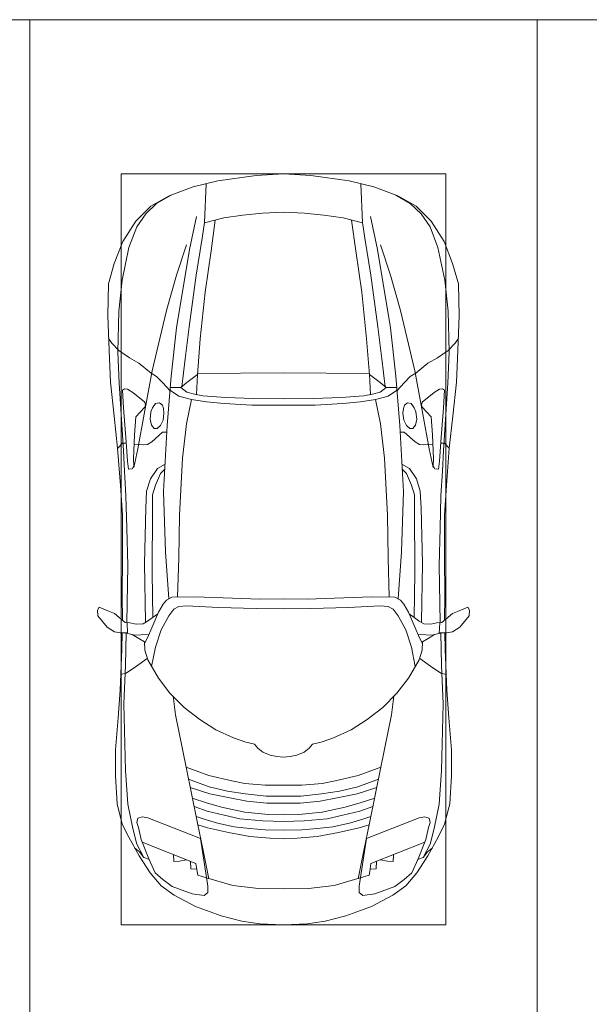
# Model space of a CAD drawing. Header units: millimetres. Extents: x -32229 to 192519, y -13689 to 125138.
# Tile 232 of 256: x 57485 to 60292, y 99459 to 104310. Entities that reach past the tile are written whole.
import ezdxf

# ---------------------------------------------------------------- set-up
doc = ezdxf.new("R2010")
doc.units = ezdxf.units.MM
for name, color, linetype, lineweight in [('A-DETL-GENF-OTLN', 7, 'Continuous', 18), ('C-PRKG-____-OTLN', 7, 'Continuous', 18), ('E-CABL-TRAY-OTLN', 7, 'Continuous', 18)]:
    doc.layers.add(name, color=color, linetype=linetype, lineweight=lineweight)

# ---------------------------------------------------------------- blocks, each defined once
blk = doc.blocks.new('АР_Машиноместо - 4900x2400_М__5300х2500_-V17--01 ЭЛ')
at = {"layer": 'C-PRKG-____-OTLN', "color": 253, "lineweight": 13, "true_color": 0xaaaaaa}
blk.add_line((2500, 0), (2500, -5259.8), dxfattribs=at)
blk = doc.blocks.new('АР_Машиноместо - 4900x2400_М__5300х2500_-3113489--01 ЭЛ')
at = {"layer": 'A-DETL-GENF-OTLN', "color": 253, "lineweight": 13, "true_color": 0xaaaaaa}
for p, q in [((927, 4466.6), (804.4, 4436.7)), ((1114.6, 4493), (927, 4466.6)), ((1250, 4500), (1114.6, 4493)), ((1250, 4500), (1385.4, 4493)), ((1385.4, 4493), (1573, 4466.6)), ((1573, 4466.6), (1695.6, 4436.7)), ((804.4, 4436.7), (686, 4391.6)), ((861.2, 4260.3), (869.3, 4451.1)), ((1638.8, 4260.3), (1630.7, 4451.1)), ((1695.6, 4436.7), (1814, 4391.6)), ((686, 4391.6), (596.3, 4340.6)), ((1814, 4391.6), (1903.7, 4340.6)), ((596.3, 4340.6), (522.5, 4267.9)), ((1903.7, 4340.6), (1977.5, 4267.9)), ((955.5, 4283.9), (861, 4259.4)), ((914, 4272.5), (893.6, 4121.6)), ((1050.4, 4297.3), (955.5, 4283.9)), ((1146, 4306.7), (1050.4, 4297.3)), ((1250, 4312), (1146, 4306.7)), ((1250, 4312), (1354, 4306.7)), ((1354, 4306.7), (1449.6, 4297.3)), ((1449.6, 4297.3), (1544.5, 4283.9)), ((1544.5, 4283.9), (1639, 4259.4)), ((1586, 4272.5), (1606.4, 4121.6)), ((522.5, 4267.9), (458.6, 4167)), ((1977.5, 4267.9), (2041.4, 4167)), ((458.6, 4167), (416.4, 4059.2)), ((2041.4, 4167), (2083.6, 4059.2)), ((893.6, 4121.6), (863.9, 3917.5)), ((1606.4, 4121.6), (1636.1, 3917.5)), ((416.4, 4059.2), (387.4, 3958.4)), ((2083.6, 4059.2), (2112.6, 3958.4)), ((387.4, 3958.4), (384, 3802.9)), ((2112.6, 3958.4), (2116, 3802.9)), ((863.9, 3917.5), (840.1, 3687.8)), ((1636.1, 3917.5), (1659.9, 3687.8)), ((384, 3802.9), (390.2, 3630)), ((2116, 3802.9), (2109.8, 3630)), ((403.8, 3665.5), (388.1, 3688.4)), ((840.1, 3687.8), (826.6, 3509.6)), ((1659.9, 3687.8), (1673.4, 3509.6)), ((2096.2, 3665.5), (2111.9, 3688.4)), ((438.6, 3629.8), (403.8, 3665.5)), ((2061.4, 3629.8), (2096.2, 3665.5)), ((390.2, 3630), (397.1, 3474.2)), ((491.4, 3594.2), (438.6, 3629.8)), ((537.9, 3567), (491.4, 3594.2)), ((1962.1, 3567), (2008.6, 3594.2)), ((2008.6, 3594.2), (2061.4, 3629.8)), ((2109.8, 3630), (2102.9, 3474.2)), ((598.3, 3518.6), (537.9, 3567)), ((1901.7, 3518.6), (1962.1, 3567)), ((624.9, 3501.2), (598.3, 3518.6)), ((654.7, 3470.4), (624.9, 3501.2)), ((676.4, 3260.1), (695.7, 3502.8)), ((773.2, 3472.4), (825.6, 3512.1)), ((825.6, 3512.1), (821, 3413)), ((1250, 3520.1), (827.2, 3517.2)), ((1250, 3520.1), (1672.8, 3517.2)), ((1674.4, 3512.1), (1679, 3413)), ((1726.8, 3472.4), (1674.4, 3512.1)), ((1823.6, 3260.1), (1804.3, 3502.8)), ((1845.3, 3470.4), (1875.1, 3501.2)), ((1875.1, 3501.2), (1901.7, 3518.6)), ((397.1, 3474.2), (415.7, 3305.9)), ((690.2, 3433.7), (654.7, 3470.4)), ((744.1, 3447.2), (691.3, 3447.2)), ((773, 3424.2), (744.1, 3447.2)), ((744.3, 3447), (773.2, 3472.4)), ((1755.7, 3447), (1726.8, 3472.4)), ((1727, 3424.2), (1755.7, 3447)), ((1755.7, 3447.2), (1808.7, 3447.2)), ((1809.8, 3433.7), (1845.3, 3470.4)), ((2102.9, 3474.2), (2084.3, 3305.9)), ((456.6, 3434.5), (466.2, 3441.1)), ((462.2, 3347.3), (456.6, 3434.5)), ((466.2, 3441.1), (481.5, 3439.1)), ((481.5, 3439.1), (508, 3422.8)), ((508, 3422.8), (566.8, 3375.1)), ((811.1, 3414.8), (773, 3424.2)), ((853.3, 3407.2), (811.1, 3414.8)), ((965.3, 3397.8), (853.3, 3407.2)), ((1102.5, 3394.3), (965.3, 3397.8)), ((1397.5, 3394.3), (1534.7, 3397.8)), ((1534.7, 3397.8), (1646.7, 3407.2)), ((1646.7, 3407.2), (1688.9, 3414.8)), ((1688.9, 3414.8), (1727, 3424.2)), ((1992, 3422.8), (1933.2, 3375.1)), ((2018.5, 3439.1), (1992, 3422.8)), ((2033.8, 3441.1), (2018.5, 3439.1)), ((2043.4, 3434.5), (2033.8, 3441.1)), ((2037.8, 3347.3), (2043.4, 3434.5)), ((474.8, 3179.9), (462.2, 3347.3)), ((564.6, 3349.7), (522.2, 3303.2)), ((569.7, 3360.7), (564.6, 3349.7)), ((566.8, 3375.1), (569.7, 3360.7)), ((605.2, 3346.8), (620, 3369.3)), ((620, 3369.3), (638.7, 3372.5)), ((638.7, 3372.5), (654.1, 3360.7)), ((654.1, 3360.7), (658.7, 3344.5)), ((1250, 3391.3), (1102.5, 3394.3)), ((1250, 3391.3), (1397.5, 3394.3)), ((1845.9, 3360.7), (1841.3, 3344.5)), ((1861.3, 3372.5), (1845.9, 3360.7)), ((1880, 3369.3), (1861.3, 3372.5)), ((1894.8, 3346.8), (1880, 3369.3)), ((1933.2, 3375.1), (1930.3, 3360.7)), ((1930.3, 3360.7), (1935.4, 3349.7)), ((1935.4, 3349.7), (1977.8, 3303.2)), ((2025.2, 3179.9), (2037.8, 3347.3)), ((415.7, 3305.9), (432.8, 3149.3)), ((522.2, 3303.2), (515.3, 3213.7)), ((593.6, 3292.5), (597.1, 3327.4)), ((597.1, 3327.4), (605.2, 3346.8)), ((661.1, 3321.2), (657.2, 3286.3)), ((658.7, 3344.5), (661.1, 3321.2)), ((1841.3, 3344.5), (1838.9, 3321.2)), ((1838.9, 3321.2), (1842.8, 3286.3)), ((1902.9, 3327.4), (1894.8, 3346.8)), ((1906.4, 3292.5), (1902.9, 3327.4)), ((1977.8, 3303.2), (1984.7, 3213.7)), ((2084.3, 3305.9), (2067.1, 3148.3)), ((599.8, 3262.3), (593.6, 3292.5)), ((612.1, 3245.7), (599.8, 3262.3)), ((643.2, 3259.9), (626.8, 3246.1)), ((657.2, 3286.3), (643.2, 3259.9)), ((659.3, 2936), (676.4, 3260.1)), ((1840.7, 2936), (1823.6, 3260.1)), ((1842.8, 3286.3), (1856.8, 3259.9)), ((1856.8, 3259.9), (1873.2, 3246.1)), ((1887.9, 3245.7), (1900.2, 3262.3)), ((1900.2, 3262.3), (1906.4, 3292.5)), ((515.3, 3213.7), (510.9, 3094.6)), ((654.5, 3228.1), (601.7, 3179.4)), ((626.8, 3246.1), (612.1, 3245.7)), ((674.6, 3227.6), (654.5, 3228.1)), ((1825.4, 3227.6), (1845.5, 3228.1)), ((1845.5, 3228.1), (1898.3, 3179.4)), ((1873.2, 3246.1), (1887.9, 3245.7)), ((1984.7, 3213.7), (1989.1, 3094.6)), ((456.9, 3174.2), (432.9, 3148.3)), ((475.2, 3173.5), (456.9, 3174.2)), ((480.8, 3085), (474.8, 3179.9)), ((558.4, 3165.4), (513.6, 3168)), ((579.5, 3167.7), (558.4, 3165.4)), ((601.7, 3179.4), (579.5, 3167.7)), ((1898.3, 3179.4), (1920.5, 3167.7)), ((1920.5, 3167.7), (1941.6, 3165.4)), ((1941.6, 3165.4), (1986.4, 3168)), ((2019.2, 3085), (2025.2, 3179.9)), ((2024.8, 3173.5), (2043.1, 3174.2)), ((2043.1, 3174.2), (2067.1, 3148.3)), ((432.8, 3149.3), (446, 2964.8)), ((2067.2, 3149.3), (2054, 2964.8)), ((485.6, 3046.1), (480.8, 3085)), ((512.2, 3061.4), (504.5, 3046.6)), ((510.9, 3094.6), (512.2, 3061.4)), ((1989.1, 3094.6), (1987.8, 3061.4)), ((1987.8, 3061.4), (1995.5, 3046.6)), ((2014.4, 3046.1), (2019.2, 3085)), ((504.5, 3046.6), (485.6, 3046.1)), ((643.6, 3024.6), (618.7, 2966.7)), ((665.1, 3046.1), (643.6, 3024.6)), ((1834.9, 3046.1), (1856.4, 3024.6)), ((1856.4, 3024.6), (1881.3, 2966.7)), ((1995.5, 3046.6), (2014.4, 3046.1)), ((446, 2964.8), (456.1, 2818.3)), ((618.7, 2966.7), (604.4, 2919.4)), ((1881.3, 2966.7), (1895.6, 2919.4)), ((2054, 2964.8), (2043.9, 2818.3)), ((604.4, 2919.4), (604.4, 2850.8)), ((667.8, 2638.3), (659.3, 2936)), ((1832.2, 2638.3), (1840.7, 2936)), ((1895.6, 2919.4), (1895.6, 2850.8)), ((456.1, 2818.3), (456.8, 2613.6)), ((604.4, 2850.8), (603.5, 2534.3)), ((1895.6, 2850.8), (1896.5, 2534.3)), ((2043.9, 2818.3), (2043.2, 2613.6)), ((684.8, 2406.5), (667.8, 2638.3)), ((1815.2, 2406.5), (1832.2, 2638.3)), ((456.8, 2613.6), (454.5, 2423.6)), ((2043.2, 2613.6), (2045.5, 2423.6)), ((603.5, 2534.3), (606.1, 2314.9)), ((1896.5, 2534.3), (1893.9, 2314.9)), ((454.5, 2423.6), (456, 2301.1)), ((656.7, 2380.3), (633.8, 2340.5)), ((672.8, 2399.7), (656.7, 2380.3)), ((700.6, 2415.4), (672.8, 2399.7)), ((813.8, 2416.7), (700.6, 2415.4)), ((999.2, 2409.3), (813.8, 2416.7)), ((1132.7, 2404.6), (999.2, 2409.3)), ((1250, 2406.6), (1132.7, 2404.6)), ((1250, 2406.6), (1367.3, 2404.6)), ((1367.3, 2404.6), (1500.8, 2409.3)), ((1500.8, 2409.3), (1686.2, 2416.7)), ((1686.2, 2416.7), (1799.4, 2415.4)), ((1799.4, 2415.4), (1827.2, 2399.7)), ((1827.2, 2399.7), (1843.3, 2380.3)), ((1843.3, 2380.3), (1866.2, 2340.5)), ((2045.5, 2423.6), (2044, 2301.1)), ((341.2, 2366.2), (333.1, 2350.6)), ((333.1, 2350.6), (335.2, 2322.3)), ((384.4, 2347.9), (341.2, 2366.2)), ((417.4, 2333.8), (384.4, 2347.9)), ((449.8, 2306.1), (417.4, 2333.8)), ((630.6, 2332.9), (580.6, 2296)), ((633.8, 2340.5), (600.8, 2263)), ((710, 2355.4), (685.1, 2322.3)), ((734.3, 2368.8), (710, 2355.4)), ((772.7, 2371.5), (734.3, 2368.8)), ((929.1, 2364.1), (772.7, 2371.5)), ((1115.2, 2358.7), (929.1, 2364.1)), ((1250, 2357.8), (1115.2, 2358.7)), ((1250, 2357.8), (1384.8, 2358.7)), ((1384.8, 2358.7), (1570.9, 2364.1)), ((1570.9, 2364.1), (1727.3, 2371.5)), ((1727.3, 2371.5), (1765.7, 2368.8)), ((1765.7, 2368.8), (1790, 2355.4)), ((1790, 2355.4), (1814.9, 2322.3)), ((1866.2, 2340.5), (1899.2, 2263)), ((1869.4, 2332.9), (1919.4, 2296)), ((2050.2, 2306.1), (2082.6, 2333.8)), ((2082.6, 2333.8), (2115.6, 2347.9)), ((2115.6, 2347.9), (2158.8, 2366.2)), ((2158.8, 2366.2), (2166.9, 2350.6)), ((2166.9, 2350.6), (2164.8, 2322.3)), ((335.2, 2322.3), (381.7, 2266.4)), ((470, 2290), (449.8, 2306.1)), ((493.6, 2288.6), (470, 2290)), ((482, 2235.6), (479.1, 2288.7)), ((523.3, 2281.2), (493.6, 2288.6)), ((559, 2282.6), (523.3, 2281.2)), ((580.6, 2296), (559, 2282.6)), ((685.1, 2322.3), (647.3, 2254.2)), ((1814.9, 2322.3), (1852.7, 2254.2)), ((1919.4, 2296), (1941, 2282.6)), ((1941, 2282.6), (1976.7, 2281.2)), ((1976.7, 2281.2), (2006.4, 2288.6)), ((2006.4, 2288.6), (2030, 2290)), ((2018, 2235.6), (2020.9, 2288.7)), ((2030, 2290), (2050.2, 2306.1)), ((2164.8, 2322.3), (2118.3, 2266.4)), ((381.7, 2266.4), (417.4, 2243.4)), ((417.4, 2243.4), (445.1, 2238.7)), ((445.1, 2238.7), (481.8, 2239.5)), ((453, 2159.1), (455, 2238.9)), ((505.1, 2230), (467.5, 2239.2)), ((600.8, 2263), (579.9, 2213.8)), ((647.3, 2254.2), (619.7, 2168.6)), ((1852.7, 2254.2), (1880.3, 2168.6)), ((1899.2, 2263), (1920.1, 2213.8)), ((1994.9, 2230), (2032.5, 2239.2)), ((2054.9, 2238.7), (2018.2, 2239.5)), ((2047, 2159.1), (2045, 2238.9)), ((2082.6, 2243.4), (2054.9, 2238.7)), ((2118.3, 2266.4), (2082.6, 2243.4)), ((536.7, 2211.8), (505.1, 2230)), ((586.6, 2231.3), (510.1, 2227.1)), ((564.3, 2195.4), (536.7, 2211.8)), ((567.1, 2153.8), (564.3, 2195.4)), ((579.9, 2213.8), (564.9, 2186.5)), ((1913.4, 2231.3), (1989.9, 2227.1)), ((1920.1, 2213.8), (1935.1, 2186.5)), ((1932.9, 2153.8), (1935.7, 2195.4)), ((1935.7, 2195.4), (1963.3, 2211.8)), ((1963.3, 2211.8), (1994.9, 2230)), ((444.9, 1956.8), (453, 2159.1)), ((580.7, 2105.7), (567.1, 2153.8)), ((619.7, 2168.6), (600.3, 2072.7)), ((1880.3, 2168.6), (1899.7, 2072.7)), ((1919.3, 2105.7), (1932.9, 2153.8)), ((2055.1, 1956.8), (2047, 2159.1)), ((578.8, 2112.6), (525.5, 2074.6)), ((634.6, 2015), (580.7, 2105.7)), ((1865.4, 2015), (1919.3, 2105.7)), ((1921.2, 2112.6), (1974.5, 2074.6)), ((475.1, 2041), (447.5, 2034.4)), ((525.5, 2074.6), (475.1, 2041)), ((1974.5, 2074.6), (2024.9, 2041)), ((2024.9, 2041), (2052.5, 2034.4)), ((690.7, 1941.6), (634.6, 2015)), ((1809.3, 1941.6), (1865.4, 2015)), ((434.8, 1820.7), (444.9, 1956.8)), ((761.1, 1871.7), (690.7, 1941.6)), ((1738.9, 1871.7), (1809.3, 1941.6)), ((2065.2, 1820.7), (2055.1, 1956.8)), ((718.3, 1834.2), (705.7, 1926.7)), ((1781.7, 1834.2), (1794.3, 1926.7)), ((837.5, 1812.1), (761.1, 1871.7)), ((1662.5, 1812.1), (1738.9, 1871.7)), ((422, 1662.9), (434.8, 1820.7)), ((770, 1576.5), (718.3, 1834.2)), ((917, 1761.1), (837.5, 1812.1)), ((1583, 1761.1), (1662.5, 1812.1)), ((1730, 1576.5), (1781.7, 1834.2)), ((2078, 1662.9), (2065.2, 1820.7)), ((1004.2, 1721.4), (917, 1761.1)), ((1495.8, 1721.4), (1583, 1761.1)), ((1064.9, 1700.5), (1004.2, 1721.4)), ((1107.2, 1689.8), (1064.9, 1700.5)), ((1392.8, 1689.8), (1435.1, 1700.5)), ((1435.1, 1700.5), (1495.8, 1721.4)), ((422, 1534.1), (422, 1662.9)), ((1123.5, 1670.9), (1107.2, 1689.8)), ((1147.5, 1650.5), (1123.5, 1670.9)), ((1184.7, 1635.7), (1147.5, 1650.5)), ((1315.3, 1635.7), (1352.5, 1650.5)), ((1352.5, 1650.5), (1376.5, 1670.9)), ((1376.5, 1670.9), (1392.8, 1689.8)), ((2078, 1534.1), (2078, 1662.9)), ((1217.8, 1629.1), (1184.7, 1635.7)), ((1217.8, 1629.1), (1250, 1626.8)), ((1282.2, 1629.1), (1250, 1626.8)), ((1282.2, 1629.1), (1315.3, 1635.7)), ((826.8, 1300.9), (770, 1576.5)), ((881.7, 1536.4), (770, 1576.5)), ((1618.3, 1536.4), (1730, 1576.5)), ((1673.2, 1300.9), (1730, 1576.5)), ((430.8, 1396.6), (422, 1534.1)), ((884.3, 1480.8), (782, 1518.1)), ((994.9, 1509.3), (881.7, 1536.4)), ((1060, 1496.1), (994.9, 1509.3)), ((1440, 1496.1), (1505.1, 1509.3)), ((1505.1, 1509.3), (1618.3, 1536.4)), ((1615.7, 1480.8), (1718, 1518.1)), ((2069.2, 1396.6), (2078, 1534.1)), ((887, 1446.5), (790.4, 1477.3)), ((973.4, 1459.7), (884.3, 1480.8)), ((1061.9, 1445.7), (973.4, 1459.7)), ((1159.3, 1489.1), (1060, 1496.1)), ((1250, 1488.3), (1159.3, 1489.1)), ((1250, 1488.3), (1340.7, 1489.1)), ((1340.7, 1489.1), (1440, 1496.1)), ((1438.1, 1445.7), (1526.6, 1459.7)), ((1526.6, 1459.7), (1615.7, 1480.8)), ((1613, 1446.5), (1709.6, 1477.3)), ((871.4, 1401.1), (800.5, 1424.6)), ((986.2, 1425.6), (887, 1446.5)), ((1070, 1410.4), (986.2, 1425.6)), ((1163.9, 1435.1), (1061.9, 1445.7)), ((1168.3, 1399.8), (1070, 1410.4)), ((1250, 1435.1), (1163.9, 1435.1)), ((1250, 1435.1), (1336.1, 1435.1)), ((1331.7, 1399.8), (1430, 1410.4)), ((1336.1, 1435.1), (1438.1, 1445.7)), ((1430, 1410.4), (1513.8, 1425.6)), ((1513.8, 1425.6), (1613, 1446.5)), ((1628.6, 1401.1), (1699.5, 1424.6)), ((455.7, 1296.1), (430.8, 1396.6)), ((873.8, 1361.2), (809.9, 1383.1)), ((945.3, 1380.6), (871.4, 1401.1)), ((958.3, 1341.1), (873.8, 1361.2)), ((1059, 1354.8), (945.3, 1380.6)), ((1250, 1400.1), (1168.3, 1399.8)), ((1250, 1400.1), (1331.7, 1399.8)), ((1441, 1354.8), (1554.7, 1380.6)), ((1541.7, 1341.1), (1626.2, 1361.2)), ((1554.7, 1380.6), (1628.6, 1401.1)), ((1626.2, 1361.2), (1690.1, 1383.1)), ((2044.3, 1296.1), (2069.2, 1396.6)), ((527.2, 1305.2), (531.8, 1326)), ((531.8, 1326), (554.4, 1333.3)), ((554.4, 1333.3), (580.7, 1327.1)), ((580.7, 1327.1), (841.1, 1225.9)), ((859.1, 1321.2), (819.9, 1334.4)), ((925.2, 1301.6), (859.1, 1321.2)), ((1035, 1323.2), (958.3, 1341.1)), ((1148.3, 1312.4), (1035, 1323.2)), ((1174.5, 1344.2), (1059, 1354.8)), ((1250, 1309.3), (1148.3, 1312.4)), ((1250, 1344.9), (1174.5, 1344.2)), ((1250, 1344.9), (1325.5, 1344.2)), ((1250, 1309.3), (1351.7, 1312.4)), ((1325.5, 1344.2), (1441, 1354.8)), ((1351.7, 1312.4), (1465, 1323.2)), ((1465, 1323.2), (1541.7, 1341.1)), ((1574.8, 1301.6), (1640.9, 1321.2)), ((1640.9, 1321.2), (1680.1, 1334.4)), ((1919.3, 1327.1), (1658.9, 1225.9)), ((1945.6, 1333.3), (1919.3, 1327.1)), ((1968.2, 1326), (1945.6, 1333.3)), ((1972.8, 1305.2), (1968.2, 1326)), ((487.4, 1232.1), (455.7, 1296.1)), ((535, 1280.6), (527.2, 1305.2)), ((548.2, 1220.1), (535, 1280.6)), ((853.8, 1167.4), (826.8, 1300.9)), ((876.3, 1278.7), (828.3, 1293.7)), ((978.6, 1254.6), (876.3, 1278.7)), ((1007.1, 1283.7), (925.2, 1301.6)), ((1083.6, 1274.6), (1007.1, 1283.7)), ((1159.1, 1267.9), (1083.6, 1274.6)), ((1250, 1266.6), (1159.1, 1267.9)), ((1250, 1266.6), (1340.9, 1267.9)), ((1340.9, 1267.9), (1416.4, 1274.6)), ((1416.4, 1274.6), (1492.9, 1283.7)), ((1492.9, 1283.7), (1574.8, 1301.6)), ((1521.4, 1254.6), (1623.7, 1278.7)), ((1623.7, 1278.7), (1671.7, 1293.7)), ((1646.2, 1167.4), (1673.2, 1300.9)), ((1951.8, 1220.1), (1965, 1280.6)), ((1965, 1280.6), (1972.8, 1305.2)), ((2012.6, 1232.1), (2044.3, 1296.1)), ((539.3, 1140.4), (487.4, 1232.1)), ((586.9, 1126.3), (548.2, 1220.1)), ((841.1, 1225.9), (877.7, 991.4)), ((1084.1, 1236), (978.6, 1254.6)), ((1182.5, 1227.5), (1084.1, 1236)), ((1250, 1223.7), (1182.5, 1227.5)), ((1250, 1223.7), (1317.5, 1227.5)), ((1317.5, 1227.5), (1415.9, 1236)), ((1415.9, 1236), (1521.4, 1254.6)), ((1658.9, 1225.9), (1622.3, 991.4)), ((1913.1, 1126.3), (1951.8, 1220.1)), ((1960.7, 1140.4), (2012.6, 1232.1)), ((540.4, 1159.6), (516.2, 1180.5)), ((882.6, 1027.5), (853.8, 1167.4)), ((1617.4, 1027.5), (1646.2, 1167.4)), ((1959.6, 1159.6), (1983.8, 1180.5)), ((593.2, 1056.8), (539.3, 1140.4)), ((561.3, 1132.6), (540.4, 1159.6)), ((589, 1121.6), (561.3, 1132.6)), ((617.9, 1057.3), (586.9, 1126.3)), ((1882.1, 1057.3), (1913.1, 1126.3)), ((1906.8, 1056.8), (1960.7, 1140.4)), ((1911, 1121.6), (1938.7, 1132.6)), ((1938.7, 1132.6), (1959.6, 1159.6)), ((647.2, 992.8), (593.2, 1056.8)), ((654.7, 1024.4), (617.9, 1057.3)), ((700.9, 989.1), (655, 1024.3)), ((1000.2, 994.5), (871.4, 1031.3)), ((1499.8, 994.5), (1628.6, 1031.3)), ((1799.1, 989.1), (1845, 1024.3)), ((1845.3, 1024.4), (1882.1, 1057.3)), ((1852.8, 992.8), (1906.8, 1056.8)), ((711.9, 946.2), (647.2, 992.8)), ((800.1, 952.6), (700.9, 989.1)), ((877.7, 991.4), (877.7, 958.9)), ((1127.4, 979.8), (1000.2, 994.5)), ((1250, 977.6), (1127.4, 979.8)), ((1250, 977.6), (1372.6, 979.8)), ((1372.6, 979.8), (1499.8, 994.5)), ((1622.3, 991.4), (1622.3, 958.9)), ((1699.9, 952.6), (1799.1, 989.1)), ((1788.1, 946.2), (1852.8, 992.8)), ((815.8, 891), (711.9, 946.2)), ((859, 944.1), (800.1, 952.6)), ((877.7, 958.9), (859, 944.1)), ((1622.3, 958.9), (1641, 944.1)), ((1641, 944.1), (1699.9, 952.6)), ((1684.2, 891), (1788.1, 946.2)), ((943.3, 845.1), (815.8, 891)), ((1556.7, 845.1), (1684.2, 891)), ((1044.2, 818.6), (943.3, 845.1)), ((1455.8, 818.6), (1556.7, 845.1)), ((1132.7, 806), (1044.2, 818.6)), ((1250, 800), (1132.7, 806)), ((1250, 800), (1367.3, 806)), ((1367.3, 806), (1455.8, 818.6))]:
    blk.add_line(p, q, dxfattribs=at)
at = {"layer": 'A-DETL-GENF-OTLN', "color": 254, "lineweight": 13, "true_color": 0xd4d4d4}
for p, q in [((696.3, 4395.8), (625, 4354.8)), ((1803.7, 4395.8), (1875, 4354.8)), ((625, 4354.8), (571.5, 4303.1)), ((1875, 4354.8), (1928.5, 4303.1)), ((571.5, 4303.1), (527.8, 4239.8)), ((786.9, 4128.3), (821.1, 4289.8)), ((1713.1, 4128.3), (1678.9, 4289.8)), ((1928.5, 4303.1), (1972.2, 4239.8)), ((527.8, 4239.8), (488.6, 4138.1)), ((849, 4182.8), (861.2, 4260.3)), ((1651, 4182.8), (1638.8, 4260.3)), ((1972.2, 4239.8), (2011.4, 4138.1)), ((819.4, 4000.8), (849, 4182.8)), ((1680.6, 4000.8), (1651, 4182.8)), ((488.6, 4138.1), (454.7, 3976.8)), ((722.7, 4001.8), (771.7, 4149.8)), ((723.2, 3741.5), (786.9, 4128.3)), ((1776.8, 3741.5), (1713.1, 4128.3)), ((1777.3, 4001.8), (1728.3, 4149.8)), ((2011.4, 4138.1), (2045.3, 3976.8)), ((673.6, 3827.1), (722.7, 4001.8)), ((785.7, 3746.6), (819.4, 4000.8)), ((1714.3, 3746.6), (1680.6, 4000.8)), ((1826.4, 3827.1), (1777.3, 4001.8)), ((454.7, 3976.8), (438.6, 3823.4)), ((2045.3, 3976.8), (2061.4, 3823.4)), ((438.6, 3823.4), (434.2, 3623.7)), ((602.3, 3530.2), (673.6, 3827.1)), ((1897.7, 3530.2), (1826.4, 3827.1)), ((2061.4, 3823.4), (2065.8, 3623.7)), ((695.7, 3502.8), (723.2, 3741.5)), ((765.5, 3589.1), (785.7, 3746.6)), ((1734.5, 3589.1), (1714.3, 3746.6)), ((1804.3, 3502.8), (1776.8, 3741.5)), ((434.2, 3623.7), (439.5, 3468.5)), ((2065.8, 3623.7), (2060.5, 3468.5)), ((749.1, 3450.8), (765.5, 3589.1)), ((1750.9, 3450.8), (1734.5, 3589.1)), ((564, 3316.2), (602.3, 3530.2)), ((1936, 3316.2), (1897.7, 3530.2)), ((439.5, 3468.5), (462, 3136.6)), ((2060.5, 3468.5), (2038, 3136.6)), ((734.6, 3405.8), (688.5, 3435.5)), ((797.1, 3388.2), (734.6, 3405.8)), ((1702.9, 3388.2), (1765.4, 3405.8)), ((1765.4, 3405.8), (1811.5, 3435.5)), ((771.7, 3268.5), (797.1, 3388.2)), ((870, 3377.1), (797.1, 3388.2)), ((957.1, 3368.9), (870, 3377.1)), ((1093.5, 3360.7), (957.1, 3368.9)), ((1250, 3360.7), (1093.5, 3360.7)), ((1250, 3360.7), (1406.5, 3360.7)), ((1406.5, 3360.7), (1542.9, 3368.9)), ((1542.9, 3368.9), (1630, 3377.1)), ((1630, 3377.1), (1702.9, 3388.2)), ((1728.3, 3268.5), (1702.9, 3388.2)), ((532.7, 3145.9), (564, 3316.2)), ((1967.3, 3145.9), (1936, 3316.2)), ((752.8, 3099), (771.7, 3268.5)), ((1747.2, 3099), (1728.3, 3268.5)), ((462, 3136.6), (466.3, 3036.3)), ((512.5, 3053.2), (532.7, 3145.9)), ((1987.5, 3053.2), (1967.3, 3145.9)), ((2038, 3136.6), (2033.7, 3036.3)), ((629, 3048.1), (666.7, 3069.7)), ((737.8, 2818.3), (752.8, 3099)), ((1762.2, 2818.3), (1747.2, 3099)), ((1871, 3048.1), (1833.3, 3069.7)), ((466.3, 3036.3), (473.9, 2913.7)), ((595.2, 2997.9), (629, 3048.1)), ((1904.8, 2997.9), (1871, 3048.1)), ((2033.7, 3036.3), (2026.1, 2913.7)), ((575.7, 2937.4), (595.2, 2997.9)), ((1924.3, 2937.4), (1904.8, 2997.9)), ((473.9, 2913.7), (477.8, 2754.7)), ((571.6, 2853.3), (575.7, 2937.4)), ((1928.4, 2853.3), (1924.3, 2937.4)), ((2026.1, 2913.7), (2022.2, 2754.7)), ((564.4, 2580.5), (571.6, 2853.3)), ((733.8, 2606.7), (737.8, 2818.3)), ((1766.2, 2606.7), (1762.2, 2818.3)), ((1935.6, 2580.5), (1928.4, 2853.3)), ((477.8, 2754.7), (483.3, 2571.4)), ((2022.2, 2754.7), (2016.7, 2571.4)), ((483.3, 2571.4), (478, 2290)), ((570.6, 2291.4), (564.4, 2580.5)), ((728.4, 2415.7), (733.8, 2606.7)), ((1771.6, 2415.7), (1766.2, 2606.7)), ((1929.4, 2291.4), (1935.6, 2580.5)), ((2016.7, 2571.4), (2022, 2290)), ((471.8, 2077.7), (474.5, 2239.3)), ((2028.2, 2077.7), (2025.5, 2239.3)), ((462.8, 1889.5), (471.8, 2077.7)), ((2037.2, 1889.5), (2028.2, 2077.7)), ((470.9, 1561.4), (462.8, 1889.5)), ((2029.1, 1561.4), (2037.2, 1889.5)), ((483.4, 1395.6), (470.9, 1561.4)), ((2016.6, 1395.6), (2029.1, 1561.4)), ((507.4, 1274.3), (483.4, 1395.6)), ((1992.6, 1274.3), (2016.6, 1395.6)), ((527.9, 1198.6), (507.4, 1274.3)), ((1972.1, 1198.6), (1992.6, 1274.3)), ((561.7, 1132.1), (527.9, 1198.6)), ((818.8, 1102.9), (554, 1208.1)), ((1681.2, 1102.9), (1946, 1208.1)), ((1938.3, 1132.1), (1972.1, 1198.6)), ((709.1, 1112.7), (708.2, 1146.9)), ((772.6, 1121.3), (737.7, 1113.6)), ((1727.4, 1121.3), (1762.3, 1113.6)), ((1790.9, 1112.7), (1791.8, 1146.9)), ((737.7, 1113.6), (709.1, 1112.7)), ((792.9, 1076.2), (791.2, 1114.5)), ((823.3, 1074.4), (792.9, 1076.2)), ((824.1, 1063.7), (818.8, 1102.9)), ((1675.9, 1063.7), (1681.2, 1102.9)), ((1676.7, 1074.4), (1707.1, 1076.2)), ((1707.1, 1076.2), (1708.8, 1114.5)), ((1762.3, 1113.6), (1790.9, 1112.7)), ((827.7, 1045), (824.1, 1063.7)), ((871.3, 1031.9), (827.7, 1045)), ((1628.7, 1031.9), (1672.3, 1045)), ((1672.3, 1045), (1675.9, 1063.7))]:
    blk.add_line(p, q, dxfattribs=at)
at = {"layer": 'C-PRKG-____-OTLN', "color": 253, "lineweight": 13, "true_color": 0xaaaaaa}
for p, q in [((0, 0), (0, 5259.8)), ((2500, 0), (2500, 5259.8)), ((450, 4500), (2050, 4500)), ((450, 800), (450, 4500)), ((2050, 800), (2050, 4500)), ((450, 800), (2050, 800))]:
    blk.add_line(p, q, dxfattribs=at)
blk = doc.blocks.new('Наметкина 10_РД_АР_П_отсоединено_rvt-1--01 ЭЛ')
at = {"layer": 'C-PRKG-____-OTLN', "color": 253, "lineweight": 13, "true_color": 0xaaaaaa}
blk.add_blockref('АР_Машиноместо - 4900x2400_М__5300х2500_-3113489--01 ЭЛ', (57535.3, 99050), dxfattribs=at)
at = {"layer": 'C-PRKG-____-OTLN', "color": 253, "lineweight": 13, "true_color": 0xaaaaaa, "rotation": 180}
blk.add_blockref('АР_Машиноместо - 4900x2400_М__5300х2500_-V17--01 ЭЛ', (62535.3, 99050), dxfattribs=at)

msp = doc.modelspace()

# ---------------------------------------------------------------- linework, layer by layer
at = {"layer": 'E-CABL-TRAY-OTLN', "color": 5, "true_color": 0x0000ff}
msp.add_line((114110.8, 104309.8), (50057.8, 104309.8), dxfattribs=at)

# ---------------------------------------------------------------- block references
at = {"lineweight": 5}
msp.add_blockref('Наметкина 10_РД_АР_П_отсоединено_rvt-1--01 ЭЛ', (0, 0), dxfattribs=at)

doc.saveas('drawing.dxf')
